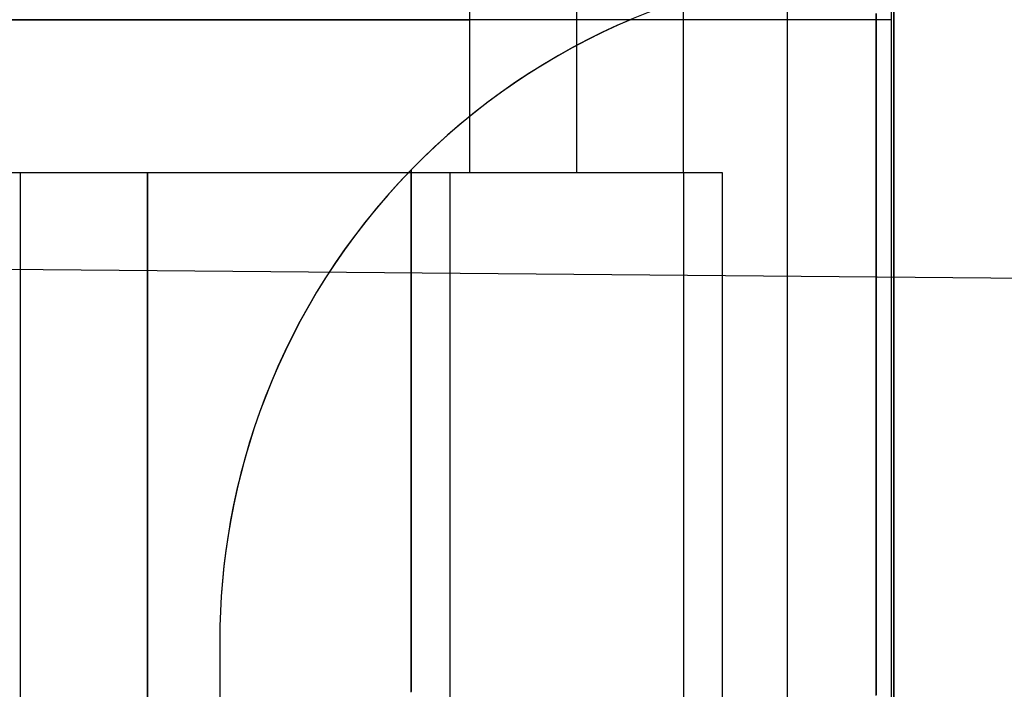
# Model space of a CAD drawing. Header units: millimetres. Extents: x -15 to 7, y 1 to 148.
# Tile 138 of 256: x 1.9 to 4.09, y 24.95 to 26.44. Entities that reach past the tile are written whole.
import ezdxf

# ---------------------------------------------------------------- set-up
doc = ezdxf.new("R2010")
doc.units = ezdxf.units.MM
doc.header["$MEASUREMENT"] = 0
doc.layers.add('Default', color=7, linetype='Continuous', true_color=0x000000)
doc.layers.add('Layer 01', color=7, linetype='Continuous', true_color=0x000000)

msp = doc.modelspace()

# ---------------------------------------------------------------- linework, layer by layer
at = {"layer": 'Default', "color": 254, "true_color": 0xcad1ee}
for points in [[(3.845, 69.7033), (3.845, 6.956)], [(3.845, 69.3906), (3.845, 7.2574)], [(3.845, 8.1702), (3.845, 69.0779)], [(3.2645, 26.4418), (3.2308, 26.4272), (3.1974, 26.4117), (3.1642, 26.3953), (3.1313, 26.378), (3.0987, 26.3598), (3.0664, 26.3408), (3.0346, 26.3209), (3.0031, 26.3002), (2.9721, 26.2786), (2.9416, 26.2562), (2.9116, 26.2329), (2.8822, 26.2089), (2.8533, 26.1841), (2.8251, 26.1586), (2.7975, 26.1323), (2.7705, 26.1054), (2.7443, 26.0777), (2.7188, 26.0495), (2.694, 26.0206), (2.67, 25.9911), (2.6467, 25.961), (2.6243, 25.9304), (2.6027, 25.8993), (2.5819, 25.8678), (2.562, 25.8358), (2.5429, 25.8034), (2.5248, 25.7707), (2.5075, 25.7376), (2.491, 25.7043), (2.4755, 25.6707), (2.4609, 25.6368), (2.4472, 25.6028), (2.4343, 25.5686), (2.4224, 25.5343), (2.4114, 25.4999), (2.4012, 25.4655), (2.3919, 25.431), (2.3835, 25.3966), (2.376, 25.3621), (2.3693, 25.3278), (2.3635, 25.2935), (2.3585, 25.2594), (2.3543, 25.2254), (2.3509, 25.1916), (2.3483, 25.158), (2.3465, 25.1247), (2.3454, 25.0915), (2.345, 25.0587)], [(3.2623, 26.4409), (3.2286, 26.4262), (3.1951, 26.4106), (3.1618, 26.3941), (3.1289, 26.3767), (3.0962, 26.3584), (3.064, 26.3393), (3.0321, 26.3193), (3.0006, 26.2985), (2.9696, 26.2768), (2.9391, 26.2543), (2.9092, 26.231), (2.8798, 26.2069), (2.8509, 26.182), (2.8227, 26.1564), (2.7952, 26.1301), (2.7683, 26.1031), (2.7421, 26.0754), (2.7166, 26.047), (2.6919, 26.0181), (2.668, 25.9886), (2.6448, 25.9585), (2.6225, 25.9279), (2.601, 25.8968), (2.5803, 25.8653), (2.5605, 25.8333), (2.5415, 25.8009), (2.5234, 25.7682), (2.5062, 25.7352), (2.4899, 25.7019), (2.4745, 25.6683), (2.46, 25.6346), (2.4463, 25.6006), (2.4336, 25.5665), (2.4217, 25.5323), (2.4108, 25.498), (2.4007, 25.4637), (2.3915, 25.4293), (2.3832, 25.395), (2.3757, 25.3607), (2.3691, 25.3265), (2.3633, 25.2924), (2.3584, 25.2584), (2.3542, 25.2246), (2.3508, 25.191), (2.3483, 25.1575), (2.3464, 25.1243), (2.3454, 25.0914), (2.345, 25.0587)], [(6, 25.8478), (-1, 25.9089)], [(2.345, 25.0587), (2.345, 22.443)]]:
    msp.add_lwpolyline(points, dxfattribs=at)
at = {"layer": 'Default', "color": 254, "true_color": 0xcad1ee, "extrusion": (7.549e-08, 7.36765e-08, 1)}
msp.add_lwpolyline([(3.8057, 26.5582), (3.7729, 26.557), (3.7398, 26.555), (3.7065, 26.5523), (3.673, 26.5488), (3.6393, 26.5445), (3.6055, 26.5394), (3.5715, 26.5335), (3.5374, 26.5268), (3.5032, 26.5192), (3.469, 26.5108), (3.4348, 26.5015), (3.4006, 26.4913), (3.3664, 26.4803), (3.3323, 26.4684), (3.2983, 26.4555), (3.2645, 26.4418), (3.2308, 26.4272), (3.1974, 26.4117), (3.1642, 26.3953), (3.1313, 26.378), (3.0987, 26.3599), (3.0664, 26.3408), (3.0346, 26.3209), (3.0031, 26.3002), (2.9721, 26.2786), (2.9416, 26.2562), (2.9116, 26.2329), (2.8822, 26.2089), (2.8533, 26.1841), (2.8251, 26.1586), (2.7975, 26.1323), (2.7706, 26.1054), (2.7443, 26.0777), (2.7188, 26.0495), (2.694, 26.0206), (2.67, 25.9911), (2.6467, 25.961), (2.6243, 25.9304), (2.6027, 25.8993), (2.5819, 25.8678), (2.562, 25.8358), (2.5429, 25.8034), (2.5248, 25.7707), (2.5075, 25.7376), (2.491, 25.7043), (2.4755, 25.6707), (2.4609, 25.6368), (2.4472, 25.6028), (2.4343, 25.5686), (2.4224, 25.5343), (2.4114, 25.4999), (2.4012, 25.4655), (2.3919, 25.431), (2.3836, 25.3966), (2.376, 25.3621), (2.3693, 25.3278), (2.3635, 25.2935), (2.3585, 25.2594), (2.3543, 25.2254), (2.3509, 25.1916), (2.3483, 25.158), (2.3465, 25.1247), (2.3454, 25.0916), (2.345, 25.0587)], dxfattribs=at)
at = {"layer": 'Default', "color": 254, "true_color": 0xcad1ee, "extrusion": (-2.9524e-14, 0.218544, 0.975827)}
msp.add_lwpolyline([(-3.8056, -41.0993), (-3.7728, -41.0981), (-3.7397, -41.0961), (-3.7064, -41.0934), (-3.6729, -41.0899), (-3.6392, -41.0856), (-3.6054, -41.0806), (-3.5714, -41.0747), (-3.5373, -41.0679), (-3.5032, -41.0604), (-3.469, -41.0519), (-3.4348, -41.0426), (-3.4006, -41.0325), (-3.3664, -41.0214), (-3.3323, -41.0095), (-3.2983, -40.9967), (-3.2645, -40.983), (-3.2309, -40.9683), (-3.1974, -40.9528), (-3.1643, -40.9365), (-3.1313, -40.9192), (-3.0988, -40.901), (-3.0665, -40.882), (-3.0347, -40.8621), (-3.0032, -40.8414), (-2.9722, -40.8198), (-2.9417, -40.7974), (-2.9118, -40.7742), (-2.8823, -40.7501), (-2.8535, -40.7254), (-2.8252, -40.6999), (-2.7976, -40.6736), (-2.7707, -40.6467), (-2.7444, -40.619), (-2.7189, -40.5908), (-2.6941, -40.5619), (-2.6701, -40.5324), (-2.6469, -40.5023), (-2.6245, -40.4718), (-2.6028, -40.4407), (-2.5821, -40.4092), (-2.5621, -40.3772), (-2.5431, -40.3448), (-2.5249, -40.3121), (-2.5076, -40.279), (-2.4912, -40.2457), (-2.4756, -40.2121), (-2.461, -40.1783), (-2.4473, -40.1443), (-2.4345, -40.1101), (-2.4225, -40.0758), (-2.4115, -40.0414), (-2.4013, -40.007), (-2.392, -39.9725), (-2.3836, -39.9381), (-2.3761, -39.9036), (-2.3694, -39.8693), (-2.3636, -39.8351), (-2.3585, -39.8009), (-2.3543, -39.767), (-2.3509, -39.7332), (-2.3483, -39.6996), (-2.3465, -39.6662), (-2.3454, -39.6331), (-2.345, -39.6003)], dxfattribs=at)
at = {"layer": 'Default', "color": 254, "true_color": 0xcad1ee, "extrusion": (-1.19238e-14, -0.219401, 0.975635)}
msp.add_lwpolyline([(3.8056, 13.9847), (3.7728, 13.9835), (3.7397, 13.9816), (3.7064, 13.9788), (3.6729, 13.9754), (3.6392, 13.9711), (3.6054, 13.966), (3.5714, 13.9601), (3.5373, 13.9534), (3.5032, 13.9458), (3.469, 13.9374), (3.4347, 13.9281), (3.4005, 13.9179), (3.3664, 13.9069), (3.3323, 13.8949), (3.2983, 13.8821), (3.2645, 13.8684), (3.2309, 13.8538), (3.1974, 13.8383), (3.1642, 13.8219), (3.1313, 13.8046), (3.0987, 13.7864), (3.0665, 13.7674), (3.0346, 13.7475), (3.0032, 13.7268), (2.9722, 13.7052), (2.9417, 13.6828), (2.9117, 13.6596), (2.8823, 13.6356), (2.8534, 13.6108), (2.8252, 13.5853), (2.7976, 13.559), (2.7707, 13.5321), (2.7444, 13.5044), (2.7189, 13.4762), (2.6941, 13.4473), (2.6701, 13.4178), (2.6469, 13.3877), (2.6244, 13.3571), (2.6028, 13.3261), (2.582, 13.2945), (2.5621, 13.2626), (2.5431, 13.2302), (2.5249, 13.1975), (2.5076, 13.1644), (2.4911, 13.1311), (2.4756, 13.0975), (2.461, 13.0636), (2.4473, 13.0296), (2.4344, 12.9955), (2.4225, 12.9612), (2.4114, 12.9268), (2.4013, 12.8923), (2.392, 12.8579), (2.3836, 12.8234), (2.3761, 12.789), (2.3694, 12.7547), (2.3635, 12.7204), (2.3585, 12.6863), (2.3543, 12.6523), (2.3509, 12.6185), (2.3483, 12.5849), (2.3465, 12.5516), (2.3454, 12.5185), (2.345, 12.4856)], dxfattribs=at)
at = {"layer": 'Default', "color": 254, "true_color": 0xcad1ee, "extrusion": (5.04858e-14, -0.382004, 0.924161)}
msp.add_lwpolyline([(3.8056, 3.8481), (3.7727, 3.8469), (3.7397, 3.8449), (3.7064, 3.8422), (3.6729, 3.8387), (3.6392, 3.8344), (3.6053, 3.8293), (3.5713, 3.8234), (3.5372, 3.8167), (3.5031, 3.8091), (3.4689, 3.8007), (3.4346, 3.7914), (3.4004, 3.7812), (3.3663, 3.7702), (3.3322, 3.7582), (3.2982, 3.7454), (3.2644, 3.7317), (3.2307, 3.7171), (3.1973, 3.7016), (3.1641, 3.6852), (3.1312, 3.6679), (3.0986, 3.6497), (3.0663, 3.6307), (3.0345, 3.6108), (3.003, 3.59), (2.9721, 3.5684), (2.9416, 3.546), (2.9116, 3.5228), (2.8821, 3.4988), (2.8533, 3.474), (2.825, 3.4485), (2.7974, 3.4222), (2.7705, 3.3953), (2.7443, 3.3676), (2.7187, 3.3393), (2.694, 3.3104), (2.6699, 3.281), (2.6467, 3.2509), (2.6243, 3.2203), (2.6027, 3.1892), (2.5819, 3.1577), (2.562, 3.1257), (2.5429, 3.0933), (2.5247, 3.0606), (2.5074, 3.0276), (2.491, 2.9942), (2.4755, 2.9606), (2.4609, 2.9268), (2.4472, 2.8927), (2.4343, 2.8585), (2.4224, 2.8242), (2.4114, 2.7899), (2.4012, 2.7554), (2.3919, 2.721), (2.3835, 2.6865), (2.376, 2.6521), (2.3693, 2.6177), (2.3635, 2.5835), (2.3585, 2.5494), (2.3543, 2.5154), (2.3509, 2.4816), (2.3483, 2.448), (2.3465, 2.4146), (2.3454, 2.3815), (2.345, 2.3487)], dxfattribs=at)
at = {"layer": 'Default', "color": 254, "true_color": 0xcad1ee, "extrusion": (1.83549e-14, 0.382084, 0.924128)}
msp.add_lwpolyline([(-3.8056, -51.1577), (-3.7727, -51.1565), (-3.7397, -51.1545), (-3.7064, -51.1518), (-3.6728, -51.1483), (-3.6392, -51.144), (-3.6053, -51.139), (-3.5713, -51.1331), (-3.5372, -51.1263), (-3.5031, -51.1187), (-3.4689, -51.1103), (-3.4346, -51.101), (-3.4004, -51.0908), (-3.3663, -51.0798), (-3.3322, -51.0679), (-3.2982, -51.055), (-3.2644, -51.0413), (-3.2307, -51.0267), (-3.1973, -51.0112), (-3.1641, -50.9948), (-3.1312, -50.9775), (-3.0986, -50.9593), (-3.0663, -50.9403), (-3.0345, -50.9204), (-3.003, -50.8996), (-2.972, -50.8781), (-2.9415, -50.8556), (-2.9116, -50.8324), (-2.8821, -50.8084), (-2.8533, -50.7836), (-2.825, -50.7581), (-2.7974, -50.7318), (-2.7705, -50.7049), (-2.7442, -50.6772), (-2.7187, -50.6489), (-2.6939, -50.62), (-2.6699, -50.5905), (-2.6467, -50.5605), (-2.6243, -50.5299), (-2.6027, -50.4988), (-2.5819, -50.4673), (-2.562, -50.4353), (-2.5429, -50.4029), (-2.5247, -50.3702), (-2.5074, -50.3371), (-2.491, -50.3038), (-2.4755, -50.2702), (-2.4609, -50.2363), (-2.4472, -50.2023), (-2.4343, -50.1681), (-2.4224, -50.1338), (-2.4114, -50.0994), (-2.4012, -50.065), (-2.3919, -50.0305), (-2.3835, -49.9961), (-2.376, -49.9617), (-2.3693, -49.9273), (-2.3635, -49.8931), (-2.3585, -49.8589), (-2.3543, -49.825), (-2.3509, -49.7912), (-2.3483, -49.7576), (-2.3465, -49.7242), (-2.3454, -49.6911), (-2.345, -49.6582)], dxfattribs=at)
at = {"layer": 'Default', "color": 254, "true_color": 0xcad1ee, "extrusion": (-1.45871e-14, -0.535427, 0.844581)}
msp.add_lwpolyline([(3.8056, -6.4735), (3.7728, -6.4747), (3.7397, -6.4767), (3.7064, -6.4794), (3.6729, -6.4829), (3.6392, -6.4872), (3.6054, -6.4923), (3.5714, -6.4982), (3.5373, -6.5049), (3.5032, -6.5125), (3.4689, -6.5209), (3.4347, -6.5302), (3.4005, -6.5404), (3.3664, -6.5514), (3.3323, -6.5634), (3.2983, -6.5762), (3.2645, -6.5899), (3.2308, -6.6045), (3.1974, -6.62), (3.1642, -6.6364), (3.1313, -6.6537), (3.0987, -6.6718), (3.0664, -6.6909), (3.0346, -6.7108), (3.0031, -6.7315), (2.9722, -6.7531), (2.9417, -6.7755), (2.9117, -6.7987), (2.8822, -6.8227), (2.8534, -6.8475), (2.8251, -6.8731), (2.7975, -6.8993), (2.7706, -6.9263), (2.7444, -6.9539), (2.7188, -6.9822), (2.6941, -7.0111), (2.67, -7.0406), (2.6468, -7.0706), (2.6244, -7.1012), (2.6028, -7.1323), (2.582, -7.1638), (2.5621, -7.1958), (2.543, -7.2281), (2.5248, -7.2609), (2.5075, -7.2939), (2.4911, -7.3273), (2.4756, -7.3609), (2.461, -7.3947), (2.4472, -7.4287), (2.4344, -7.4629), (2.4225, -7.4972), (2.4114, -7.5316), (2.4013, -7.566), (2.392, -7.6005), (2.3836, -7.635), (2.3761, -7.6694), (2.3694, -7.7037), (2.3635, -7.738), (2.3585, -7.7721), (2.3543, -7.8061), (2.3509, -7.8399), (2.3483, -7.8734), (2.3465, -7.9068), (2.3454, -7.9399), (2.345, -7.9728)], dxfattribs=at)
at = {"layer": 'Default', "color": 254, "true_color": 0xcad1ee, "extrusion": (2.36878e-15, 0.535457, 0.844562)}
msp.add_lwpolyline([(-3.8056, -59.8319), (-3.7728, -59.8307), (-3.7397, -59.8287), (-3.7064, -59.826), (-3.6729, -59.8225), (-3.6392, -59.8182), (-3.6054, -59.8132), (-3.5714, -59.8073), (-3.5373, -59.8005), (-3.5032, -59.793), (-3.4689, -59.7845), (-3.4347, -59.7752), (-3.4005, -59.7651), (-3.3664, -59.754), (-3.3323, -59.7421), (-3.2983, -59.7292), (-3.2645, -59.7155), (-3.2308, -59.7009), (-3.1974, -59.6854), (-3.1642, -59.669), (-3.1313, -59.6517), (-3.0987, -59.6336), (-3.0664, -59.6146), (-3.0346, -59.5947), (-3.0031, -59.5739), (-2.9722, -59.5523), (-2.9416, -59.5299), (-2.9117, -59.5067), (-2.8822, -59.4827), (-2.8534, -59.4579), (-2.8251, -59.4324), (-2.7975, -59.4061), (-2.7706, -59.3792), (-2.7444, -59.3515), (-2.7188, -59.3233), (-2.694, -59.2944), (-2.67, -59.2649), (-2.6468, -59.2348), (-2.6244, -59.2042), (-2.6028, -59.1732), (-2.582, -59.1416), (-2.5621, -59.1096), (-2.543, -59.0773), (-2.5248, -59.0445), (-2.5075, -59.0115), (-2.4911, -58.9781), (-2.4756, -58.9445), (-2.4609, -58.9107), (-2.4472, -58.8767), (-2.4344, -58.8425), (-2.4225, -58.8082), (-2.4114, -58.7738), (-2.4013, -58.7394), (-2.392, -58.7049), (-2.3836, -58.6705), (-2.376, -58.636), (-2.3694, -58.6017), (-2.3635, -58.5674), (-2.3585, -58.5333), (-2.3543, -58.4994), (-2.3509, -58.4656), (-2.3483, -58.432), (-2.3465, -58.3986), (-2.3454, -58.3655), (-2.345, -58.3326)], dxfattribs=at)
at = {"layer": 'Default', "color": 254, "true_color": 0xcad1ee, "extrusion": (-0.018507, 0.999829, -0.000342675)}
msp.add_lwpolyline([(-5.3249, -53.0933), (-4.2854, -53.1125)], dxfattribs=at)
at = {"layer": 'Default', "color": 254, "true_color": 0xcad1ee, "extrusion": (0.018507, 0.000342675, 0.999829)}
msp.add_lwpolyline([(25.8808, -6.6334), (25.8808, -5.5937)], dxfattribs=at)
at = {"layer": 'Default', "color": 254, "true_color": 0xcad1ee, "extrusion": (-4.46489e-14, -0.706453, 0.70776)}
msp.add_lwpolyline([(3.8057, -19.1574), (3.7729, -19.1586), (3.7398, -19.1606), (3.7065, -19.1633), (3.673, -19.1668), (3.6393, -19.1711), (3.6054, -19.1761), (3.5715, -19.182), (3.5374, -19.1888), (3.5032, -19.1964), (3.469, -19.2048), (3.4348, -19.2141), (3.4006, -19.2243), (3.3664, -19.2353), (3.3323, -19.2472), (3.2983, -19.2601), (3.2645, -19.2738), (3.2308, -19.2884), (3.1974, -19.3039), (3.1642, -19.3203), (3.1313, -19.3376), (3.0987, -19.3557), (3.0664, -19.3748), (3.0346, -19.3947), (3.0031, -19.4154), (2.9721, -19.437), (2.9416, -19.4594), (2.9116, -19.4827), (2.8822, -19.5067), (2.8533, -19.5315), (2.8251, -19.557), (2.7975, -19.5832), (2.7706, -19.6102), (2.7443, -19.6378), (2.7188, -19.6661), (2.694, -19.695), (2.67, -19.7245), (2.6467, -19.7546), (2.6243, -19.7852), (2.6027, -19.8162), (2.5819, -19.8478), (2.562, -19.8798), (2.5429, -19.9121), (2.5248, -19.9449), (2.5075, -19.9779), (2.491, -20.0113), (2.4755, -20.0449), (2.4609, -20.0787), (2.4472, -20.1128), (2.4343, -20.147), (2.4224, -20.1813), (2.4114, -20.2156), (2.4012, -20.2501), (2.3919, -20.2846), (2.3835, -20.319), (2.376, -20.3534), (2.3693, -20.3878), (2.3635, -20.422), (2.3585, -20.4562), (2.3543, -20.4901), (2.3509, -20.5239), (2.3483, -20.5575), (2.3465, -20.5909), (2.3454, -20.624), (2.345, -20.6569)], dxfattribs=at)
at = {"layer": 'Default', "color": 254, "true_color": 0xcad1ee, "extrusion": (-2.74187e-15, 0.70776, 0.706453)}
msp.add_lwpolyline([(-3.8057, -68.3836), (-3.7729, -68.3824), (-3.7398, -68.3804), (-3.7065, -68.3777), (-3.673, -68.3742), (-3.6393, -68.37), (-3.6054, -68.3649), (-3.5715, -68.359), (-3.5374, -68.3522), (-3.5032, -68.3447), (-3.469, -68.3362), (-3.4348, -68.3269), (-3.4006, -68.3168), (-3.3664, -68.3057), (-3.3323, -68.2938), (-3.2983, -68.281), (-3.2645, -68.2672), (-3.2308, -68.2526), (-3.1974, -68.2371), (-3.1642, -68.2207), (-3.1313, -68.2035), (-3.0987, -68.1853), (-3.0664, -68.1663), (-3.0346, -68.1464), (-3.0031, -68.1256), (-2.9721, -68.104), (-2.9416, -68.0816), (-2.9116, -68.0584), (-2.8822, -68.0344), (-2.8533, -68.0096), (-2.8251, -67.984), (-2.7975, -67.9578), (-2.7706, -67.9308), (-2.7443, -67.9032), (-2.7188, -67.8749), (-2.694, -67.846), (-2.67, -67.8165), (-2.6467, -67.7864), (-2.6243, -67.7559), (-2.6027, -67.7248), (-2.5819, -67.6932), (-2.562, -67.6613), (-2.5429, -67.6289), (-2.5248, -67.5962), (-2.5075, -67.5631), (-2.491, -67.5297), (-2.4755, -67.4961), (-2.4609, -67.4623), (-2.4472, -67.4283), (-2.4343, -67.3941), (-2.4224, -67.3598), (-2.4114, -67.3254), (-2.4012, -67.2909), (-2.3919, -67.2565), (-2.3835, -67.222), (-2.376, -67.1876), (-2.3693, -67.1532), (-2.3635, -67.119), (-2.3585, -67.0849), (-2.3543, -67.0509), (-2.3509, -67.0171), (-2.3483, -66.9835), (-2.3465, -66.9501), (-2.3454, -66.917), (-2.345, -66.8841)], dxfattribs=at)
at = {"layer": 'Default', "color": 254, "true_color": 0xcad1ee, "extrusion": (1, -1.96975e-16, 1.88418e-16)}
msp.add_lwpolyline([(24.7133, -35.9471), (24.7392, -35.9474), (24.7652, -35.9482), (24.7915, -35.9497), (24.818, -35.9518), (24.8446, -35.9545), (24.8714, -35.9579), (24.8983, -35.9619), (24.9253, -35.9665), (24.9524, -35.9719), (24.9795, -35.9779), (25.0067, -35.9846), (25.0339, -35.9921), (25.061, -36.0002), (25.0882, -36.009), (25.1152, -36.0186), (25.1422, -36.0289), (25.169, -36.0399), (25.1956, -36.0516), (25.2221, -36.0641), (25.2484, -36.0772), (25.2745, -36.0911), (25.3002, -36.1057), (25.3257, -36.121), (25.3508, -36.137), (25.3756, -36.1537), (25.4001, -36.171), (25.4241, -36.189), (25.4476, -36.2077), (25.4708, -36.2269), (25.4934, -36.2468), (25.5155, -36.2673), (25.5371, -36.2883), (25.5582, -36.3099), (25.5787, -36.3321), (25.5985, -36.3547), (25.6178, -36.3778), (25.6365, -36.4014), (25.6545, -36.4254), (25.6718, -36.4498), (25.6885, -36.4746), (25.7045, -36.4998), (25.7197, -36.5253), (25.7343, -36.551), (25.7482, -36.5771), (25.7614, -36.6033), (25.7738, -36.6298), (25.7856, -36.6565), (25.7966, -36.6833), (25.8069, -36.7103), (25.8164, -36.7373), (25.8253, -36.7644), (25.8334, -36.7916), (25.8408, -36.8188), (25.8476, -36.8459), (25.8536, -36.8731), (25.8589, -36.9002), (25.8636, -36.9272), (25.8676, -36.9541), (25.871, -36.9809), (25.8737, -37.0075), (25.8758, -37.034), (25.8772, -37.0602), (25.8781, -37.0863), (25.8784, -37.1122), (25.8781, -37.138), (25.8772, -37.1641), (25.8758, -37.1904), (25.8737, -37.2169), (25.871, -37.2435), (25.8676, -37.2703), (25.8636, -37.2972), (25.8589, -37.3242), (25.8536, -37.3513), (25.8476, -37.3784), (25.8408, -37.4056), (25.8334, -37.4328), (25.8253, -37.4599), (25.8164, -37.487), (25.8069, -37.5141), (25.7966, -37.541), (25.7856, -37.5679), (25.7738, -37.5945), (25.7614, -37.621), (25.7482, -37.6473), (25.7343, -37.6733), (25.7197, -37.6991), (25.7045, -37.7246), (25.6885, -37.7497), (25.6718, -37.7745), (25.6545, -37.7989), (25.6365, -37.823), (25.6178, -37.8465), (25.5985, -37.8697), (25.5787, -37.8923), (25.5582, -37.9144), (25.5371, -37.936), (25.5155, -37.9571), (25.4934, -37.9775), (25.4708, -37.9974), (25.4476, -38.0167), (25.4241, -38.0353), (25.4001, -38.0533), (25.3756, -38.0707), (25.3508, -38.0874), (25.3257, -38.1033), (25.3002, -38.1186), (25.2745, -38.1332), (25.2484, -38.1471), (25.2221, -38.1603), (25.1956, -38.1727), (25.169, -38.1845), (25.1422, -38.1955), (25.1152, -38.2058), (25.0882, -38.2153), (25.061, -38.2242), (25.0339, -38.2323), (25.0067, -38.2397), (24.9795, -38.2464), (24.9524, -38.2525), (24.9253, -38.2578), (24.8983, -38.2625), (24.8714, -38.2665), (24.8446, -38.2698), (24.818, -38.2726), (24.7915, -38.2746), (24.7652, -38.2761), (24.7392, -38.277), (24.7133, -38.2773)], dxfattribs=at)
at = {"layer": 'Default', "color": 254, "true_color": 0xcad1ee, "extrusion": (-4.48821e-15, 0.844562, -0.535457)}
msp.add_lwpolyline([(-3.8056, -30.9188), (-3.7728, -30.92), (-3.7397, -30.9219), (-3.7064, -30.9246), (-3.6729, -30.9281), (-3.6392, -30.9324), (-3.6054, -30.9375), (-3.5714, -30.9434), (-3.5373, -30.9501), (-3.5032, -30.9577), (-3.4689, -30.9661), (-3.4347, -30.9754), (-3.4005, -30.9856), (-3.3664, -30.9967), (-3.3323, -31.0086), (-3.2983, -31.0214), (-3.2645, -31.0351), (-3.2308, -31.0497), (-3.1974, -31.0652), (-3.1642, -31.0816), (-3.1313, -31.0989), (-3.0987, -31.1171), (-3.0664, -31.1361), (-3.0346, -31.156), (-3.0031, -31.1768), (-2.9722, -31.1983), (-2.9416, -31.2208), (-2.9117, -31.244), (-2.8822, -31.268), (-2.8534, -31.2928), (-2.8251, -31.3183), (-2.7975, -31.3445), (-2.7706, -31.3715), (-2.7444, -31.3991), (-2.7188, -31.4274), (-2.694, -31.4563), (-2.67, -31.4858), (-2.6468, -31.5158), (-2.6244, -31.5464), (-2.6028, -31.5775), (-2.582, -31.609), (-2.5621, -31.641), (-2.543, -31.6734), (-2.5248, -31.7061), (-2.5075, -31.7392), (-2.4911, -31.7725), (-2.4756, -31.8061), (-2.4609, -31.84), (-2.4472, -31.874), (-2.4344, -31.9082), (-2.4225, -31.9425), (-2.4114, -31.9768), (-2.4013, -32.0113), (-2.392, -32.0457), (-2.3836, -32.0802), (-2.376, -32.1146), (-2.3694, -32.149), (-2.3635, -32.1832), (-2.3585, -32.2173), (-2.3543, -32.2513), (-2.3509, -32.2851), (-2.3483, -32.3187), (-2.3465, -32.3521), (-2.3454, -32.3852), (-2.345, -32.418)], dxfattribs=at)
at = {"layer": 'Default', "color": 254, "true_color": 0xcad1ee, "extrusion": (-2.26911e-14, 0.844581, 0.535427)}
msp.add_lwpolyline([(-3.8056, -73.6669), (-3.7728, -73.6657), (-3.7397, -73.6637), (-3.7064, -73.661), (-3.6729, -73.6575), (-3.6392, -73.6533), (-3.6054, -73.6482), (-3.5714, -73.6423), (-3.5373, -73.6355), (-3.5032, -73.628), (-3.4689, -73.6195), (-3.4347, -73.6102), (-3.4005, -73.6001), (-3.3664, -73.589), (-3.3323, -73.5771), (-3.2983, -73.5643), (-3.2645, -73.5505), (-3.2308, -73.5359), (-3.1974, -73.5204), (-3.1642, -73.504), (-3.1313, -73.4868), (-3.0987, -73.4686), (-3.0664, -73.4496), (-3.0346, -73.4297), (-3.0031, -73.4089), (-2.9722, -73.3873), (-2.9417, -73.3649), (-2.9117, -73.3417), (-2.8822, -73.3177), (-2.8534, -73.2929), (-2.8251, -73.2674), (-2.7975, -73.2411), (-2.7706, -73.2142), (-2.7444, -73.1866), (-2.7188, -73.1583), (-2.6941, -73.1294), (-2.67, -73.0999), (-2.6468, -73.0698), (-2.6244, -73.0393), (-2.6028, -73.0082), (-2.582, -72.9766), (-2.5621, -72.9447), (-2.543, -72.9123), (-2.5248, -72.8796), (-2.5075, -72.8465), (-2.4911, -72.8132), (-2.4756, -72.7796), (-2.461, -72.7457), (-2.4472, -72.7117), (-2.4344, -72.6775), (-2.4225, -72.6432), (-2.4114, -72.6088), (-2.4013, -72.5744), (-2.392, -72.5399), (-2.3836, -72.5055), (-2.3761, -72.4711), (-2.3694, -72.4367), (-2.3635, -72.4025), (-2.3585, -72.3684), (-2.3543, -72.3344), (-2.3509, -72.3006), (-2.3483, -72.267), (-2.3465, -72.2336), (-2.3454, -72.2005), (-2.345, -72.1677)], dxfattribs=at)
at = {"layer": 'Default', "color": 254, "true_color": 0xcad1ee, "extrusion": (-2.28112e-14, 0.924128, -0.382084)}
msp.add_lwpolyline([(-3.8056, -39.0203), (-3.7727, -39.0215), (-3.7397, -39.0235), (-3.7064, -39.0262), (-3.6728, -39.0297), (-3.6392, -39.034), (-3.6053, -39.0391), (-3.5713, -39.045), (-3.5372, -39.0517), (-3.5031, -39.0593), (-3.4689, -39.0677), (-3.4346, -39.077), (-3.4004, -39.0872), (-3.3663, -39.0982), (-3.3322, -39.1102), (-3.2982, -39.123), (-3.2644, -39.1367), (-3.2307, -39.1513), (-3.1973, -39.1668), (-3.1641, -39.1832), (-3.1312, -39.2005), (-3.0986, -39.2187), (-3.0663, -39.2377), (-3.0345, -39.2576), (-3.003, -39.2784), (-2.972, -39.3), (-2.9415, -39.3224), (-2.9116, -39.3456), (-2.8821, -39.3696), (-2.8533, -39.3944), (-2.825, -39.4199), (-2.7974, -39.4462), (-2.7705, -39.4732), (-2.7442, -39.5008), (-2.7187, -39.5291), (-2.6939, -39.558), (-2.6699, -39.5875), (-2.6467, -39.6175), (-2.6243, -39.6481), (-2.6027, -39.6792), (-2.5819, -39.7107), (-2.562, -39.7427), (-2.5429, -39.7751), (-2.5247, -39.8078), (-2.5074, -39.8409), (-2.491, -39.8742), (-2.4755, -39.9078), (-2.4609, -39.9417), (-2.4472, -39.9757), (-2.4343, -40.0099), (-2.4224, -40.0442), (-2.4114, -40.0786), (-2.4012, -40.113), (-2.3919, -40.1475), (-2.3835, -40.1819), (-2.376, -40.2164), (-2.3693, -40.2507), (-2.3635, -40.285), (-2.3585, -40.3191), (-2.3543, -40.3531), (-2.3509, -40.3869), (-2.3483, -40.4205), (-2.3465, -40.4538), (-2.3454, -40.4869), (-2.345, -40.5198)], dxfattribs=at)
at = {"layer": 'Default', "color": 254, "true_color": 0xcad1ee, "extrusion": (2.42456e-14, 0.924161, 0.382004)}
msp.add_lwpolyline([(-3.8056, -75.4179), (-3.7727, -75.4167), (-3.7397, -75.4148), (-3.7064, -75.412), (-3.6729, -75.4086), (-3.6392, -75.4043), (-3.6053, -75.3992), (-3.5713, -75.3933), (-3.5372, -75.3866), (-3.5031, -75.379), (-3.4689, -75.3705), (-3.4346, -75.3612), (-3.4004, -75.3511), (-3.3663, -75.34), (-3.3322, -75.3281), (-3.2982, -75.3153), (-3.2644, -75.3015), (-3.2307, -75.2869), (-3.1973, -75.2714), (-3.1641, -75.255), (-3.1312, -75.2377), (-3.0986, -75.2196), (-3.0663, -75.2005), (-3.0345, -75.1806), (-3.003, -75.1599), (-2.9721, -75.1383), (-2.9416, -75.1159), (-2.9116, -75.0927), (-2.8821, -75.0686), (-2.8533, -75.0439), (-2.825, -75.0183), (-2.7974, -74.9921), (-2.7705, -74.9651), (-2.7443, -74.9375), (-2.7187, -74.9092), (-2.694, -74.8803), (-2.6699, -74.8508), (-2.6467, -74.8207), (-2.6243, -74.7902), (-2.6027, -74.7591), (-2.5819, -74.7275), (-2.562, -74.6956), (-2.5429, -74.6632), (-2.5247, -74.6305), (-2.5074, -74.5974), (-2.491, -74.564), (-2.4755, -74.5304), (-2.4609, -74.4966), (-2.4472, -74.4626), (-2.4343, -74.4284), (-2.4224, -74.3941), (-2.4114, -74.3597), (-2.4012, -74.3253), (-2.3919, -74.2908), (-2.3835, -74.2563), (-2.376, -74.2219), (-2.3693, -74.1876), (-2.3635, -74.1533), (-2.3585, -74.1192), (-2.3543, -74.0852), (-2.3509, -74.0514), (-2.3483, -74.0178), (-2.3465, -73.9845), (-2.3454, -73.9513), (-2.345, -73.9185)], dxfattribs=at)
at = {"layer": 'Default', "color": 254, "true_color": 0xcad1ee, "extrusion": (1, 0, 0)}
for points in [[(24.501, -54.0184), (24.5148, -54.0186), (24.5286, -54.0192), (24.5422, -54.0202), (24.5558, -54.0217), (24.5694, -54.0234), (24.5828, -54.0256), (24.5962, -54.0281), (24.6095, -54.0309), (24.6227, -54.0341), (24.6359, -54.0375), (24.649, -54.0413), (24.662, -54.0454), (24.6749, -54.0497), (24.6878, -54.0543), (24.7005, -54.0592), (24.7132, -54.0643), (24.7258, -54.0697), (24.7383, -54.0753), (24.7507, -54.0811), (24.763, -54.0873), (24.7751, -54.0936), (24.7871, -54.1003), (24.7989, -54.1072), (24.8105, -54.1144), (24.822, -54.1218), (24.8332, -54.1296), (24.8442, -54.1376), (24.855, -54.1459), (24.8656, -54.1545), (24.8759, -54.1633), (24.8859, -54.1725), (24.8956, -54.182), (24.9051, -54.1917), (24.9142, -54.2018), (24.9231, -54.2121), (24.9317, -54.2227), (24.9399, -54.2335), (24.9479, -54.2445), (24.9556, -54.2557), (24.9631, -54.2671), (24.9702, -54.2788), (24.9771, -54.2905), (24.9837, -54.3025), (24.9901, -54.3145), (24.9961, -54.3267), (25.0019, -54.339), (25.0075, -54.3514), (25.0128, -54.3639), (25.0179, -54.3765), (25.0227, -54.3892), (25.0273, -54.402), (25.0316, -54.4149), (25.0357, -54.4279), (25.0394, -54.441), (25.0429, -54.4542), (25.0461, -54.4675), (25.0489, -54.4809), (25.0514, -54.4943), (25.0536, -54.5078), (25.0554, -54.5213), (25.0568, -54.5349), (25.0579, -54.5486), (25.0585, -54.5623), (25.0587, -54.5761)], [(25.0587, -54.5761), (25.0587, -69.2574)], [(25.0587, -69.2574), (25.0587, -54.5761)]]:
    msp.add_lwpolyline(points, dxfattribs=at)
at = {"layer": 'Default', "color": 254, "true_color": 0xcad1ee, "extrusion": (1, 2.39437e-15, 2.38367e-15)}
msp.add_lwpolyline([(25.0587, -69.2574), (25.0585, -69.2712), (25.0579, -69.2849), (25.0568, -69.2986), (25.0554, -69.3122), (25.0537, -69.3257), (25.0515, -69.3392), (25.049, -69.3526), (25.0462, -69.3659), (25.043, -69.3791), (25.0396, -69.3923), (25.0358, -69.4054), (25.0317, -69.4184), (25.0274, -69.4313), (25.0228, -69.4442), (25.0179, -69.4569), (25.0128, -69.4696), (25.0074, -69.4822), (25.0018, -69.4947), (24.996, -69.5071), (24.9898, -69.5194), (24.9835, -69.5315), (24.9768, -69.5435), (24.9699, -69.5553), (24.9627, -69.5669), (24.9553, -69.5784), (24.9475, -69.5896), (24.9395, -69.6006), (24.9312, -69.6114), (24.9226, -69.622), (24.9138, -69.6322), (24.9046, -69.6423), (24.8951, -69.652), (24.8854, -69.6615), (24.8753, -69.6706), (24.865, -69.6795), (24.8544, -69.688), (24.8436, -69.6963), (24.8326, -69.7043), (24.8214, -69.712), (24.81, -69.7194), (24.7983, -69.7266), (24.7866, -69.7335), (24.7746, -69.7401), (24.7626, -69.7464), (24.7504, -69.7525), (24.7381, -69.7583), (24.7257, -69.7639), (24.7132, -69.7692), (24.7006, -69.7742), (24.6879, -69.7791), (24.6751, -69.7837), (24.6622, -69.788), (24.6492, -69.792), (24.6361, -69.7958), (24.6229, -69.7993), (24.6096, -69.8025), (24.5962, -69.8053), (24.5828, -69.8078), (24.5693, -69.81), (24.5558, -69.8118), (24.5421, -69.8132), (24.5285, -69.8142), (24.5148, -69.8149), (24.501, -69.8151)], dxfattribs=at)
at = {"layer": 'Default', "color": 254, "true_color": 0xcad1ee}
for points in [[(3.8056, 26.4532, -53.9381), (3.8056, 26.4367, -53.8903), (3.8056, 26.4191, -53.8428), (3.8056, 26.4004, -53.7956), (3.8056, 26.3806, -53.7489), (3.8056, 26.3596, -53.7026), (3.8056, 26.3376, -53.6568), (3.8056, 26.3145, -53.6116), (3.8056, 26.2902, -53.5669), (3.8056, 26.265, -53.5227), (3.8056, 26.2386, -53.4792), (3.8057, 26.2112, -53.4364), (3.8057, 26.1828, -53.3942), (3.8057, 26.1533, -53.3528), (3.8057, 26.1229, -53.3121), (3.8057, 26.0914, -53.2722), (3.8057, 26.0589, -53.2332), (3.8057, 26.0254, -53.195), (3.8057, 25.991, -53.1577), (3.8057, 25.9556, -53.1213), (3.8057, 25.9193, -53.086), (3.8057, 25.882, -53.0515), (3.8057, 25.8438, -53.0181), (3.8057, 25.8047, -52.9856), (3.8057, 25.7649, -52.9541), (3.8057, 25.7242, -52.9237), (3.8057, 25.6828, -52.8942), (3.8057, 25.6406, -52.8658), (3.8056, 25.5978, -52.8384), (3.8056, 25.5543, -52.8121), (3.8056, 25.5102, -52.7868), (3.8056, 25.4655, -52.7626), (3.8056, 25.4202, -52.7395), (3.8056, 25.3744, -52.7174), (3.8056, 25.3282, -52.6965), (3.8056, 25.2815, -52.6767), (3.8056, 25.2343, -52.658), (3.8056, 25.1868, -52.6404), (3.8056, 25.139, -52.6239), (3.8056, 25.0908, -52.6087), (3.8056, 25.0424, -52.5945), (3.8056, 24.9937, -52.5816), (3.8056, 24.9448, -52.5698)], [(3.8056, 24.9448, -71.2637), (3.8056, 24.9937, -71.2519), (3.8056, 25.0424, -71.2389), (3.8056, 25.0908, -71.2248), (3.8056, 25.139, -71.2095), (3.8056, 25.1868, -71.1931), (3.8056, 25.2343, -71.1755), (3.8056, 25.2815, -71.1568), (3.8056, 25.3282, -71.137), (3.8056, 25.3745, -71.116), (3.8056, 25.4203, -71.094), (3.8056, 25.4655, -71.0708), (3.8056, 25.5102, -71.0466), (3.8056, 25.5544, -71.0213), (3.8056, 25.5979, -70.995), (3.8057, 25.6407, -70.9676), (3.8057, 25.6829, -70.9392), (3.8057, 25.7243, -70.9097), (3.8057, 25.765, -70.8792), (3.8057, 25.8049, -70.8478), (3.8057, 25.8439, -70.8153), (3.8057, 25.8821, -70.7818), (3.8057, 25.9194, -70.7474), (3.8057, 25.9558, -70.712), (3.8057, 25.9911, -70.6756), (3.8057, 26.0256, -70.6383), (3.8057, 26.059, -70.6002), (3.8057, 26.0915, -70.5611), (3.8057, 26.123, -70.5213), (3.8057, 26.1534, -70.4806), (3.8057, 26.1829, -70.4392), (3.8057, 26.2113, -70.397), (3.8056, 26.2387, -70.3542), (3.8056, 26.265, -70.3107), (3.8056, 26.2903, -70.2666), (3.8056, 26.3145, -70.2219), (3.8056, 26.3376, -70.1766), (3.8056, 26.3597, -70.1308), (3.8056, 26.3806, -70.0846), (3.8056, 26.4004, -70.0378), (3.8056, 26.4191, -69.9907), (3.8056, 26.4367, -69.9432), (3.8056, 26.4532, -69.8954)], [(3.8056, 26.4463, -69.916), (3.8056, 26.4312, -69.9586), (3.8056, 26.4153, -70.0008), (3.8056, 26.3985, -70.0425), (3.8056, 26.3809, -70.084), (3.8056, 26.3624, -70.125), (3.8056, 26.343, -70.1659), (3.8056, 26.3226, -70.2066), (3.8056, 26.3011, -70.2471), (3.8056, 26.2784, -70.2877), (3.8056, 26.2545, -70.3284), (3.8056, 26.2292, -70.3692), (3.8056, 26.2026, -70.4103), (3.8057, 26.1743, -70.4518), (3.8057, 26.1442, -70.4938), (3.8057, 26.1118, -70.5363), (3.8057, 26.077, -70.5795), (3.8057, 26.0393, -70.6233), (3.8057, 25.9986, -70.6679), (3.8057, 25.9544, -70.7133), (3.8057, 25.9091, -70.7572), (3.8057, 25.8648, -70.7976), (3.8057, 25.8214, -70.8348), (3.8057, 25.7788, -70.8692), (3.8057, 25.7368, -70.9011), (3.8057, 25.6952, -70.9309), (3.8056, 25.6539, -70.959), (3.8056, 25.6128, -70.9856), (3.8056, 25.5717, -71.011), (3.8056, 25.5308, -71.0351), (3.8056, 25.4901, -71.0578), (3.8056, 25.4494, -71.0794), (3.8056, 25.4087, -71.0998), (3.8056, 25.3679, -71.1191), (3.8056, 25.3271, -71.1375), (3.8056, 25.286, -71.1549), (3.8056, 25.2447, -71.1715), (3.8056, 25.203, -71.1873), (3.8056, 25.1608, -71.2023), (3.8056, 25.1181, -71.2165), (3.8056, 25.0746, -71.2298), (3.8056, 25.0303, -71.2423), (3.8056, 24.985, -71.2541), (3.8056, 24.9387, -71.265)], [(3.8056, 24.9369, -52.568), (3.8056, 24.983, -52.5789), (3.8056, 25.0282, -52.5906), (3.8056, 25.0727, -52.6031), (3.8056, 25.1165, -52.6165), (3.8056, 25.1596, -52.6308), (3.8056, 25.2022, -52.6459), (3.8056, 25.2444, -52.6618), (3.8056, 25.2862, -52.6786), (3.8056, 25.3276, -52.6962), (3.8056, 25.3687, -52.7147), (3.8056, 25.4095, -52.7341), (3.8056, 25.4502, -52.7545), (3.8056, 25.4908, -52.776), (3.8056, 25.5313, -52.7987), (3.8056, 25.572, -52.8226), (3.8056, 25.6128, -52.8479), (3.8056, 25.6539, -52.8745), (3.8057, 25.6954, -52.9028), (3.8057, 25.7374, -52.9329), (3.8057, 25.7799, -52.9653), (3.8057, 25.8231, -53.0001), (3.8057, 25.8669, -53.0378), (3.8057, 25.9115, -53.0785), (3.8057, 25.9569, -53.1227), (3.8057, 26.0009, -53.168), (3.8057, 26.0413, -53.2123), (3.8057, 26.0785, -53.2557), (3.8057, 26.1128, -53.2983), (3.8057, 26.1447, -53.3403), (3.8057, 26.1745, -53.3819), (3.8056, 26.2026, -53.4232), (3.8056, 26.2293, -53.4643), (3.8056, 26.2547, -53.5054), (3.8056, 26.2787, -53.5463), (3.8056, 26.3015, -53.587), (3.8056, 26.323, -53.6277), (3.8056, 26.3434, -53.6684), (3.8056, 26.3627, -53.7092), (3.8056, 26.3811, -53.75), (3.8056, 26.3986, -53.7911), (3.8056, 26.4152, -53.8324), (3.8056, 26.431, -53.8741), (3.8056, 26.4459, -53.9162)], [(2.7705, 24.9447, -53.0375), (2.7705, 24.9792, -53.0481), (2.7705, 25.0132, -53.0593), (2.7705, 25.0468, -53.0713), (2.7705, 25.0801, -53.0838), (2.7705, 25.1131, -53.0971), (2.7705, 25.1458, -53.111), (2.7705, 25.1783, -53.1256), (2.7705, 25.2105, -53.1409), (2.7705, 25.2426, -53.157), (2.7705, 25.2745, -53.1739), (2.7705, 25.3064, -53.1917), (2.7705, 25.3384, -53.2105), (2.7705, 25.3703, -53.2303), (2.7705, 25.4025, -53.2512), (2.7705, 25.4349, -53.2732), (2.7705, 25.4676, -53.2967), (2.7705, 25.5005, -53.3218), (2.7705, 25.5339, -53.3487), (2.7705, 25.5676, -53.3777), (2.7705, 25.6018, -53.4089), (2.7705, 25.6364, -53.4425), (2.7705, 25.67, -53.4771), (2.7705, 25.7009, -53.5111), (2.7705, 25.7295, -53.5445), (2.7705, 25.7561, -53.5774), (2.7705, 25.7809, -53.61), (2.7705, 25.804, -53.6424), (2.7705, 25.8259, -53.6746), (2.7705, 25.8468, -53.7068), (2.7705, 25.8667, -53.739), (2.7705, 25.8856, -53.7711), (2.7705, 25.9035, -53.8031), (2.7705, 25.9204, -53.8352), (2.7705, 25.9365, -53.8672), (2.7705, 25.9518, -53.8994), (2.7705, 25.9663, -53.9317), (2.7705, 25.9801, -53.9641), (2.7705, 25.9932, -53.9967), (2.7705, 26.0056, -54.0296), (2.7705, 26.0175, -54.0629), (2.7705, 26.0286, -54.0967), (2.7705, 26.0391, -54.1309), (2.7705, 26.049, -54.1658), (2.7705, 26.0583, -54.2014), (2.7705, 26.0669, -54.2378), (2.7705, 26.0749, -54.2749), (2.7705, 26.0822, -54.313), (2.7705, 26.0888, -54.3522), (2.7705, 26.0944, -54.3928), (2.7705, 26.099, -54.4353), (2.7705, 26.1025, -54.4798), (2.7705, 26.1046, -54.5266), (2.7705, 26.1054, -54.5761)], [(2.7705, 26.1054, -69.2574), (2.7705, 26.1046, -69.3071), (2.7705, 26.1025, -69.3539), (2.7705, 26.099, -69.3983), (2.7705, 26.0945, -69.4405), (2.7705, 26.0888, -69.4809), (2.7705, 26.0823, -69.5198), (2.7705, 26.0751, -69.5575), (2.7705, 26.0672, -69.5943), (2.7705, 26.0587, -69.6305), (2.7705, 26.0494, -69.666), (2.7705, 26.0396, -69.701), (2.7705, 26.029, -69.7355), (2.7705, 26.0178, -69.7696), (2.7705, 26.0058, -69.8032), (2.7705, 25.9933, -69.8365), (2.7705, 25.98, -69.8695), (2.7705, 25.9661, -69.9022), (2.7705, 25.9515, -69.9347), (2.7705, 25.9362, -69.9669), (2.7705, 25.9201, -69.9989), (2.7705, 25.9032, -70.0309), (2.7705, 25.8854, -70.0628), (2.7705, 25.8666, -70.0947), (2.7705, 25.8468, -70.1267), (2.7705, 25.8259, -70.1589), (2.7705, 25.8039, -70.1913), (2.7705, 25.7804, -70.2239), (2.7705, 25.7553, -70.2569), (2.7705, 25.7284, -70.2902), (2.7705, 25.6994, -70.324), (2.7705, 25.6682, -70.3582), (2.7705, 25.6346, -70.3928), (2.7705, 25.6, -70.4263), (2.7705, 25.566, -70.4573), (2.7705, 25.5326, -70.4859), (2.7705, 25.4997, -70.5125), (2.7705, 25.4671, -70.5372), (2.7705, 25.4347, -70.5604), (2.7705, 25.4025, -70.5823), (2.7705, 25.3703, -70.6032), (2.7705, 25.3381, -70.6231), (2.7705, 25.306, -70.642), (2.7705, 25.274, -70.6598), (2.7705, 25.2419, -70.6768), (2.7705, 25.2099, -70.6929), (2.7705, 25.1777, -70.7081), (2.7705, 25.1454, -70.7226), (2.7705, 25.113, -70.7364), (2.7705, 25.0804, -70.7495), (2.7705, 25.0474, -70.762), (2.7705, 25.0142, -70.7738), (2.7705, 24.9804, -70.785), (2.7705, 24.9462, -70.7955)]]:
    msp.add_polyline3d(points, dxfattribs=at)
at = {"layer": 'Layer 01'}
for points in [[(3.608, 26.4394), (3.608, 30.2394)], [(3.8392, 26.4394), (3.8392, 30.2394)], [(3.8392, 26.4394), (3.8392, 30.2394)], [(3.8392, 26.4394), (3.8392, 30.2394)], [(2.9016, 26.4394), (2.9016, 26.7792)], [(3.1392, 26.4394), (3.1392, 26.7792)], [(3.3767, 26.4394), (3.3767, 26.7792)], [(3.3767, 26.4394), (3.3767, 26.7792)], [(3.3767, 26.4394), (3.3767, 26.7792)], [(3.8392, 26.4394), (-4.1566, 26.4394)], [(3.8392, 26.4394), (-4.1566, 26.4394)], [(3.8392, 26.4394), (-3.9765, 26.4394)], [(3.8392, 26.4394), (-3.9765, 26.4394)], [(-3.1984, 26.4394), (2.9016, 26.4394)], [(-3.1984, 26.4394), (2.9016, 26.4394)], [(2.9016, 26.0995), (2.9016, 26.4394)], [(3.1392, 26.0995), (3.1392, 26.4394)], [(3.3767, 26.0995), (3.3767, 26.4394)], [(3.3767, 26.0995), (3.3767, 26.4394)], [(3.3767, 26.0995), (3.3767, 26.4394)], [(3.608, 22.6394), (3.608, 26.4394)], [(3.8392, 22.6394), (3.8392, 26.4394)], [(3.8392, 22.6394), (3.8392, 26.4394)], [(3.8392, 22.6394), (3.8392, 26.4394)], [(-0.2635, 26.0995), (3.3767, 26.0995)], [(-0.2635, 26.0995), (2.9016, 26.0995)], [(-0.2635, 26.0995), (2.8568, 26.0995)], [(-0.2635, 26.0995), (2.8568, 26.0995)], [(1.6168, 26.0995), (2.1844, 26.0995)], [(1.9006, 26.0995), (1.9006, 24.8333)], [(2.1844, 24.8126), (2.1844, 26.0995)], [(2.1844, 26.0995), (2.8568, 26.0995)], [(2.1844, 26.0995), (2.1844, 24.8126)], [(2.8568, 26.0995), (2.8568, 24.8126)], [(2.8568, 26.0995), (2.8568, 22.9792)], [(2.8568, 26.0995), (2.8568, 22.9792)], [(3.3767, 26.0995), (3.3767, 22.9792)], [(3.3767, 26.0995), (3.4626, 26.0995)], [(3.4626, 26.0995), (3.4626, 22.9792)]]:
    msp.add_lwpolyline(points, dxfattribs=at)
at = {"layer": 'Layer 01', "extrusion": (0, 1, 0)}
for points in [[(-2.9016, -8.9756), (-3.3767, -9.1301)], [(-2.9016, -8.9756), (-3.3767, -9.1301)], [(-3.3767, -9.3428), (-3.8392, -9.3448)], [(-3.3767, -9.3428), (-3.8392, -9.3448)], [(-2.9016, -8.9756), (-3.3767, -9.1301)]]:
    msp.add_lwpolyline(points, dxfattribs=at)
at = {"layer": 'Layer 01', "extrusion": (1, 0, 0)}
for points in [[(26.4394, -9.1301), (26.4394, -9.3428)], [(26.4394, -9.1301), (26.4394, -9.3428)], [(26.4394, -9.3448), (26.4394, -21.838)], [(26.4394, -9.3448), (26.4394, -21.838)], [(26.0995, -8.1363), (26.0995, -7.8343)], [(26.0995, -7.8343), (26.0995, -12.457)], [(26.0995, -9.1301), (26.0995, -9.3428)]]:
    msp.add_lwpolyline(points, dxfattribs=at)

doc.saveas('drawing.dxf')
